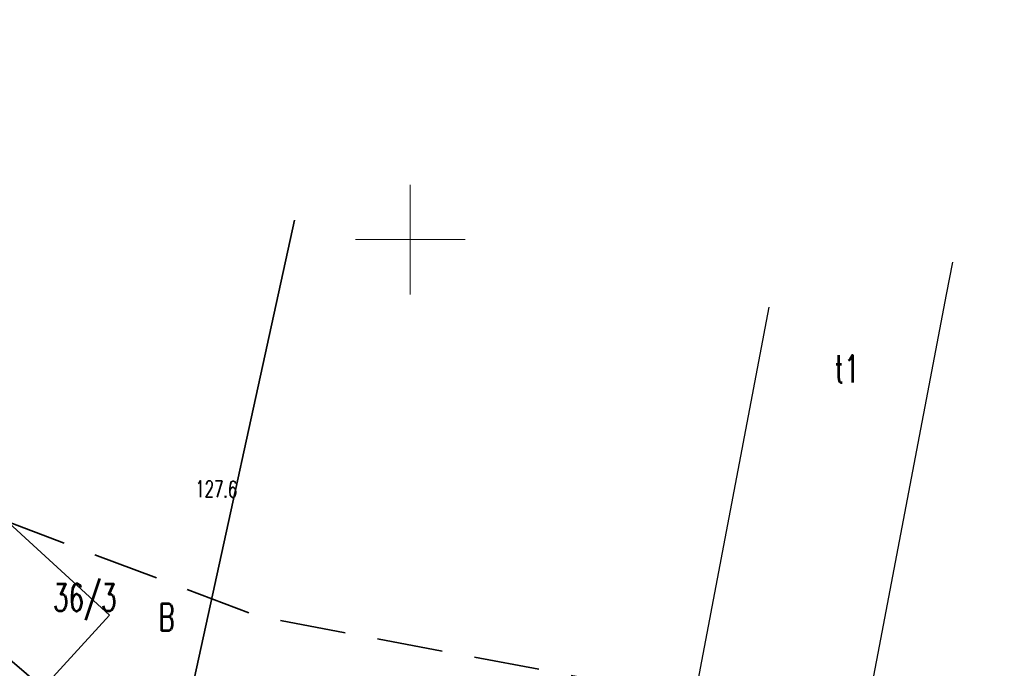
# Model space of a CAD drawing. Header units: metres. Extents: x 6496648 to 6497944, y 5962794 to 5963351.
# Tile 39 of 91: x 6497132 to 6497177, y 5963080 to 5963110. Entities that reach past the tile are written whole.
import ezdxf

# ---------------------------------------------------------------- set-up
doc = ezdxf.new("R2010")
doc.units = ezdxf.units.M
doc.header["$MEASUREMENT"] = 0
doc.linetypes.add('L_0_04', pattern=[1.5, 1, -0.5])
for name, color, linetype, lineweight in [('210_OZNACZENIE_UzYTKU', 8, 'CONTINUOUS', 13), ('211_NR_DZIAlKI', 7, 'CONTINUOUS', 25), ('218_GRANICA_UzYTKU', 8, 'CONTINUOUS', 13), ('219_LINIA_GRANICY', 3, 'CONTINUOUS', 35), ('312_BUDYNEK__POWIERZCHNIA_', 8, 'CONTINUOUS', 30), ('312_NUMER_EWIDENCYJNY_BUDYNKU_ATR124', 8, 'CONTINUOUS', 13), ('PUNKT_WYSOKOsCIOWY_NATURALNY_ATR2', 8, 'CONTINUOUS', 13), ('siatka', 8, 'CONTINUOUS', 13), ('ZAKRES', 190, 'L_0_04', 35)]:
    doc.layers.add(name, color=color, linetype=linetype, lineweight=lineweight)
doc.styles.get("Standard").update_dxf_attribs({"font": 'simplex.shx'})

msp = doc.modelspace()

# ---------------------------------------------------------------- linework, layer by layer
at = {"layer": '218_GRANICA_UzYTKU', "flags": 128}
msp.add_lwpolyline([(6497138.19, 5963075.29), (6497089.05, 5963117.49)], dxfattribs=at)
at = {"layer": '219_LINIA_GRANICY', "flags": 128}
for points in [[(6497070.16, 5963133.71), (6497138.19, 5963075.29)], [(6497139.83, 5963078.56), (6497144.71, 5963100.88)]]:
    msp.add_lwpolyline(points, dxfattribs=at)
at = {"layer": '312_BUDYNEK__POWIERZCHNIA_', "flags": 128}
for points in [[(6497106.71, 5963109.96), (6497136.27, 5963082.87)], [(6497174.74, 5963098.97), (6497174.46, 5963097.49)], [(6497174.46, 5963097.49), (6497170.23, 5963075.3)], [(6497162.54, 5963076.77), (6497166.38, 5963096.92)], [(6497136.27, 5963082.87), (6497131.75, 5963077.93)]]:
    msp.add_lwpolyline(points, dxfattribs=at)
at = {"layer": 'siatka', "flags": 128}
for points in [[(6497150, 5963097.5), (6497150, 5963102.5)], [(6497147.5, 5963100), (6497152.5, 5963100)]]:
    msp.add_lwpolyline(points, dxfattribs=at)
at = {"layer": 'ZAKRES', "ltscale": 3, "flags": 128}
msp.add_lwpolyline([(6497692.5, 5963219.5), (6497716, 5963186.5), (6497672.2, 5963172.1), (6497502, 5963111.8), (6497349, 5963052), (6497312.6, 5963038.4), (6497228.6, 5963030.4), (6497133.5, 5963045.2), (6496948.4, 5963119.5), (6496936.6, 5963083.2), (6496927.9, 5963075.7), (6496873, 5963095.9), (6496849.7, 5963104.2), (6496824.8, 5963105.1), (6496784.8, 5963107.4), (6496786.6, 5963174.3), (6496788.5, 5963184), (6496695.2, 5963217.9), (6496711.8, 5963253.1), (6496961, 5963151.5), (6497143.1, 5963082.8), (6497228.1, 5963066.8), (6497302.3, 5963072), (6497492.1, 5963142.6)], close=True, dxfattribs=at)

# ---------------------------------------------------------------- texts
at = {"layer": '210_OZNACZENIE_UzYTKU', "width": 0.66}
msp.add_text('B', height=1.25, dxfattribs=at).set_placement((6497138.5, 5963082.15))
at = {"layer": '211_NR_DZIAlKI', "width": 0.66}
msp.add_text('36/3', height=1.25, dxfattribs=at).set_placement((6497133.7, 5963083.05))
at = {"layer": '312_NUMER_EWIDENCYJNY_BUDYNKU_ATR124', "width": 0.66}
msp.add_text('t1', height=1.25, dxfattribs=at).set_placement((6497169.36, 5963093.48))
at = {"layer": 'PUNKT_WYSOKOsCIOWY_NATURALNY_ATR2', "width": 0.66}
msp.add_text('127.6', height=0.75, rotation=359.2, dxfattribs=at).set_placement((6497140.19, 5963088.26))

doc.saveas('drawing.dxf')
